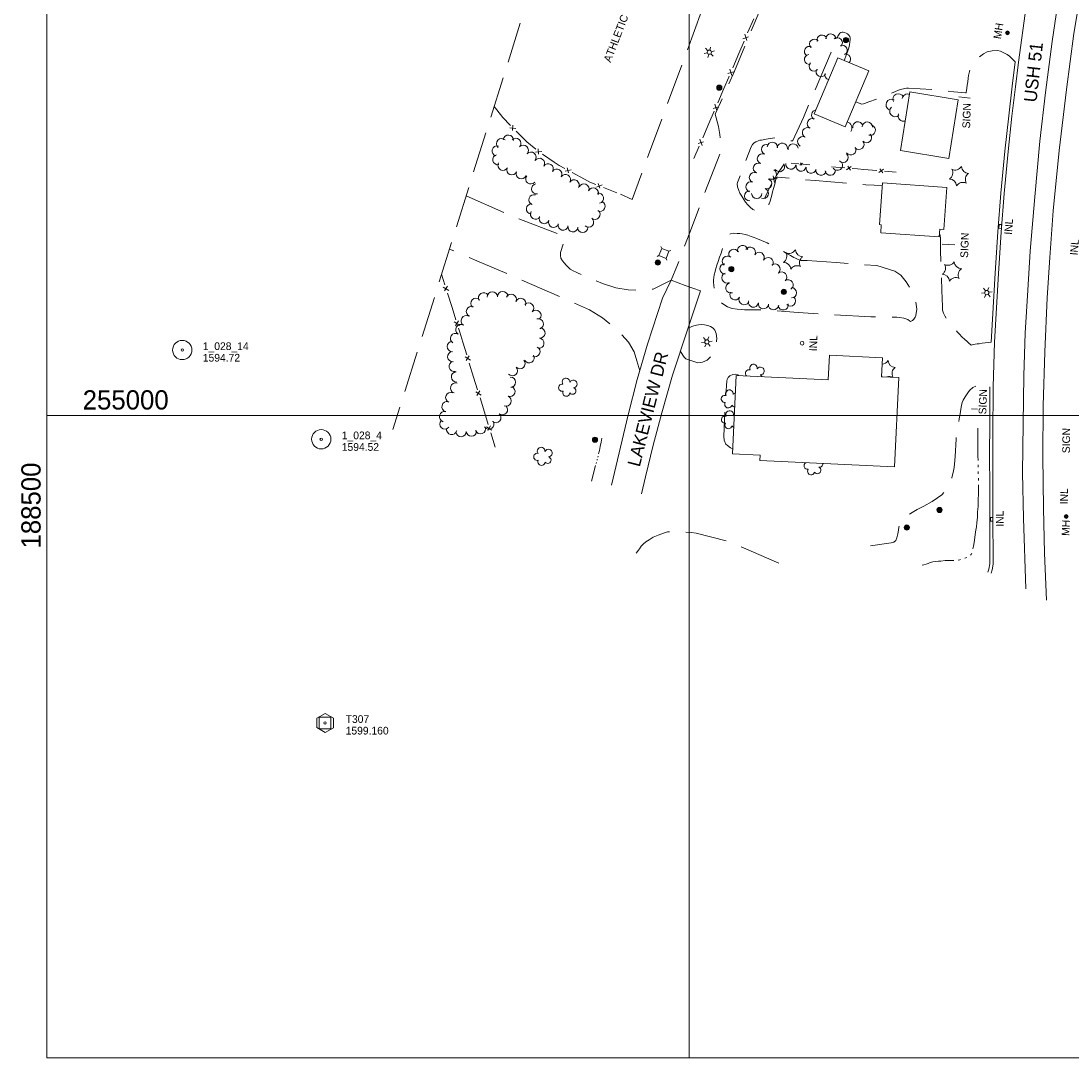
# Model space of a CAD drawing. Header units: feet. Extents: x 188480 to 190966, y 254463 to 256020.
# Tile 1 of 11: x 188480 to 189297, y 254500 to 255307. Entities that reach past the tile are written whole.
import ezdxf
from ezdxf.enums import TextEntityAlignment as Align

# ---------------------------------------------------------------- set-up
doc = ezdxf.new("R2010")
doc.units = ezdxf.units.FT
doc.header["$MEASUREMENT"] = 0
for name, pattern in [('DGN Style 3', [44.747311, 31.962365, -12.784946]), ('DGN Style 4', [51.171747, 25.569892, -12.784946, 0.031962, -12.784946]), ('DGN Style 6', [60.792419, 0.031962, -12.784946, 22.373656, -12.784946, 0.031962, -12.784946])]:
    doc.linetypes.add(name, pattern=pattern)
for name, color, linetype, lineweight in [('E_BMGRD', 73, 'Egr', 0), ('E_DRN_Grate', 151, 'Continuous', 0), ('E_DWY', 73, 'DGN Style 3', 0), ('E_LAND_Vegetation', 21, 'Continuous', 0), ('E_MAP_Control', 251, 'Continuous', 0), ('E_MAP_GridLines', 251, 'Continuous', 0), ('E_MAP_Limits', 21, 'DGN Style 3', 0), ('E_MAP_PassPoints', 40, 'Continuous', 0), ('E_MISCPROP', 40, 'Continuous', 0), ('E_MISCPROP_HvyLine', 54, 'Continuous', 13), ('E_MISCPROP_Railing', 40, 'Continuous', 0), ('E_RDWY', 40, 'Continuous', 13), ('E_RDWY_Name', 221, 'Continuous', 0), ('E_UTL_AboveGroundPipe', 40, 'DGN Style 4', 0), ('E_WTR', 251, 'DGN Style 6', 0)]:
    doc.layers.add(name, color=color, linetype=linetype, lineweight=lineweight)
doc.styles.add('Style-IGR_FONT_0', font='IGR_FONT_0.shx')
doc.styles.add('Style-IGR_FONT_1', font='IGR_FONT_1.shx')
doc.linetypes.add('Egr', pattern='A,0.1,[13,dgnlstyle-ewdotudls.shx,S=0.0004,R=0,X=0,Y=0],0.1', length=0.2)

# ---------------------------------------------------------------- blocks, each defined once
blk = doc.blocks.new('TP')
at = {"layer": 'E_MAP_Control', "color": 161, "linetype": 'Continuous', "lineweight": 0, "flags": 128}
for points in [[(-6.41, 3.76), (-6.41, -3.63), (0.05, -7.35), (6.44, -3.69), (6.44, 3.64), (-0.08, 7.36)], [(-4.5, -4.5), (-4.5, 4.5), (4.5, 4.5), (4.5, -4.5)]]:
    blk.add_lwpolyline(points, close=True, dxfattribs=at)
at = {"layer": 'E_MAP_Control', "color": 161, "linetype": 'Continuous', "lineweight": 0}
blk.add_circle((0, 0), 0.871, dxfattribs=at)
blk = doc.blocks.new('PP')
at = {"layer": 'E_MAP_PassPoints', "color": 40, "linetype": 'Continuous', "lineweight": 0}
for radius in [7.5, 0.96]:
    blk.add_circle((0, 0), radius, dxfattribs=at)
blk = doc.blocks.new('MHO')
at = {"layer": 'E_DRN_Grate', "color": 20, "linetype": 'Continuous', "lineweight": 0}
for centre, radius in [((0.06, 0.01), 1.5), ((0.07, 0.01), 1.22), ((0.06, 0), 0.968), ((0.03, -0.01), 0.605)]:
    blk.add_circle(centre, radius, dxfattribs=at)
blk = doc.blocks.new('POLE')
at = {"layer": 'E_MISCPROP', "color": 20, "linetype": 'Continuous', "lineweight": 0}
for centre, radius in [((-0.01, 0.02), 2.02), ((-0.01, 0.03), 1.52), ((0, -0.01), 1.01), ((0, 0), 0.502)]:
    blk.add_circle(centre, radius, dxfattribs=at)
blk = doc.blocks.new('LTP')
at = {"layer": 'E_MISCPROP', "color": 20, "linetype": 'Continuous', "lineweight": 0}
for p, q in [((-1.63, 0.07), (-4.24, 0.14)), ((-0.8, 1.43), (-2, 3.73)), ((0.9, 1.42), (2.27, 3.65)), ((-0.88, -1.42), (-2.24, -3.61)), ((0.76, -1.47), (2, -3.65)), ((1.64, -0.02), (4.16, -0.09))]:
    blk.add_line(p, q, dxfattribs=at)
blk.add_circle((0, 0), 1.64, dxfattribs=at)
blk = doc.blocks.new('TREE')
at = {"layer": 'E_LAND_Vegetation', "color": 93, "linetype": 'Continuous', "lineweight": 0}
for centre, radius, start, end in [((-4.47, 0.2), 2.78, 78.07151, 279.08255), ((-1.47, 4.28), 2.78, 1.39449, 209.16748), ((3.57, 2.42), 2.97, 278.4236, 139.65748), ((-2.01, -4.2), 2.61, 140.77965, 358.71226), ((3.46, -3.43), 2.97, 196.07442, 79.04769)]:
    blk.add_arc(centre, radius, start, end, dxfattribs=at)
blk = doc.blocks.new('PED')
at = {"layer": 'E_UTL_AboveGroundPipe', "color": 101, "linetype": 'Continuous', "lineweight": 13}
for p, q in [((-3.12, 2.9), (-4.18, 3.96)), ((2.88, 2.9), (3.94, 3.96)), ((-4.18, -4.16), (-3.12, -3.1)), ((3.95, -4.16), (2.89, -3.1))]:
    blk.add_line(p, q, dxfattribs=at)
at = {"layer": 'E_UTL_AboveGroundPipe', "color": 101, "linetype": 'Continuous', "lineweight": 13, "flags": 128}
blk.add_lwpolyline([(-3.12, -3.1), (2.89, -3.1), (2.88, 2.9), (-3.12, 2.9)], close=True, dxfattribs=at)
blk = doc.blocks.new('ATHFLD')
at = {"layer": 'E_BMGRD', "color": 51, "linetype": 'Continuous', "lineweight": 0, "style": 'Style-IGR_FONT_0'}
blk.add_text('ATHLETIC FIELD', height=6, rotation=359.99999, dxfattribs=at).set_placement((0.23, 3.28), align=Align.TOP_CENTER)
blk = doc.blocks.new('POLE_1')
at = {"layer": 'E_MISCPROP', "color": 20, "linetype": 'Continuous', "lineweight": 0}
for centre, radius in [((-0.01, 0.02), 2.02), ((-0.01, 0.03), 1.52), ((0, -0.01), 1.01), ((0, 0), 0.502)]:
    blk.add_circle(centre, radius, dxfattribs=at)
blk = doc.blocks.new('LTP_1')
at = {"layer": 'E_MISCPROP', "color": 20, "linetype": 'Continuous', "lineweight": 0}
for p, q in [((-1.64, 0.07), (-4.24, 0.14)), ((-0.8, 1.43), (-2, 3.73)), ((0.9, 1.42), (2.27, 3.65)), ((-0.88, -1.42), (-2.24, -3.61)), ((0.76, -1.47), (2, -3.65)), ((1.64, -0.02), (4.16, -0.09))]:
    blk.add_line(p, q, dxfattribs=at)
blk.add_circle((0, 0), 1.64, dxfattribs=at)
blk = doc.blocks.new('INL_1')
at = {"layer": 'E_MISCPROP_Railing', "color": 40, "linetype": 'Continuous', "lineweight": 0, "style": 'Style-IGR_FONT_0'}
blk.add_text('INL', height=6, rotation=0.00005, dxfattribs=at).set_placement((-5.74, -3.01))
blk = doc.blocks.new('SIGN_2')
at = {"layer": 'E_MISCPROP', "color": 20, "linetype": 'Continuous', "lineweight": 0, "style": 'Style-IGR_FONT_0'}
blk.add_text('SIGN', height=6, rotation=0.00005, dxfattribs=at).set_placement((-9.6, -0.01), align=Align.MIDDLE_LEFT)
blk = doc.blocks.new('PINEL_1')
at = {"layer": 'E_LAND_Vegetation', "color": 93, "linetype": 'Continuous', "lineweight": 0}
for centre, start, end in [((-8.14, 7.32), 275.21137, 0.97628), ((-10.4, -3.39), 335.21137, 60.97628), ((2.26, 10.71), 215.21137, 300.97628), ((10.41, 3.41), 155.21138, 240.97629), ((-2.25, -10.7), 35.21138, 120.97629), ((8.15, -7.3), 95.21138, 180.97629)]:
    blk.add_arc(centre, 5.72, start, end, dxfattribs=at)
blk = doc.blocks.new('POLE_2')
at = {"layer": 'E_MISCPROP', "color": 20, "linetype": 'Continuous', "lineweight": 0}
for centre, radius in [((-0.01, 0.02), 2.02), ((-0.01, 0.03), 1.52), ((0, -0.01), 1.01), ((0, 0), 0.502)]:
    blk.add_circle(centre, radius, dxfattribs=at)
blk = doc.blocks.new('MHO_2')
at = {"layer": 'E_DRN_Grate', "color": 20, "linetype": 'Continuous', "lineweight": 0}
for centre, radius in [((0.06, 0.01), 1.5), ((0.07, 0.01), 1.22), ((0.06, 0), 0.968), ((0.03, -0.01), 0.605)]:
    blk.add_circle(centre, radius, dxfattribs=at)
blk = doc.blocks.new('INLT')
at = {"layer": 'E_MISCPROP_Railing', "color": 40, "linetype": 'Continuous', "lineweight": 0, "flags": 128}
blk.add_lwpolyline([(3, -2), (3, 0), (0, 0), (0, -2), (3, -2)], dxfattribs=at)
blk = doc.blocks.new('INL_4')
at = {"layer": 'E_MISCPROP_Railing', "color": 40, "linetype": 'Continuous', "lineweight": 0, "style": 'Style-IGR_FONT_0'}
blk.add_text('INL', height=6, rotation=0.00005, dxfattribs=at).set_placement((-5.74, -3.01))
blk = doc.blocks.new('INL_5')
at = {"layer": 'E_MISCPROP_Railing', "color": 40, "linetype": 'Continuous', "lineweight": 0, "style": 'Style-IGR_FONT_0'}
blk.add_text('INL', height=6, rotation=359.99992, dxfattribs=at).set_placement((-5.74, -3.01))
blk = doc.blocks.new('INL_6')
at = {"layer": 'E_MISCPROP_Railing', "color": 40, "linetype": 'Continuous', "lineweight": 0, "style": 'Style-IGR_FONT_0'}
blk.add_text('INL', height=6, rotation=0.00002, dxfattribs=at).set_placement((-5.74, -3.01))
blk = doc.blocks.new('INL_7')
at = {"layer": 'E_MISCPROP_Railing', "color": 40, "linetype": 'Continuous', "lineweight": 0, "style": 'Style-IGR_FONT_0'}
blk.add_text('INL', height=6, rotation=0.00011, dxfattribs=at).set_placement((-5.74, -3.01))
blk = doc.blocks.new('SIGN_6')
at = {"layer": 'E_MISCPROP', "color": 20, "linetype": 'Continuous', "lineweight": 0, "style": 'Style-IGR_FONT_0'}
blk.add_text('SIGN', height=6, rotation=0.00002, dxfattribs=at).set_placement((-9.6, -0.01), align=Align.MIDDLE_LEFT)

msp = doc.modelspace()

# ---------------------------------------------------------------- linework, layer by layer
at = {"layer": 'E_DWY', "color": 51, "linetype": 'DGN Style 3', "lineweight": 0, "flags": 128}
for points in [[(188826.51, 255171.06), (188859.9, 255156.3), (188903.67, 255139.16), (188899.9, 255126.88), (188899.89, 255124.73), (188900.27, 255122.65), (188901.4, 255120.58), (188902.71, 255118.91), (188904.26, 255117.14), (188905.87, 255115.43), (188907.49, 255113.94), (188909.7, 255112.78), (188912.21, 255111.56), (188913.18, 255111.19), (188932.53, 255102.78), (188943.06, 255099.55), (188952.71, 255098.03), (188960.4, 255097.55), (188967.38, 255097.76), (188971.99, 255098.49), (188986.17, 255105.47), (188990.96, 255117.27), (189000.49, 255142.49), (189011.04, 255170.26), (189024.39, 255204.79), (189024.85, 255209.69), (189024.34, 255215.76), (189023.9, 255218.74), (189022.8, 255224.95), (189020.44, 255234.69), (189035.34, 255268.08), (189055.01, 255315.37), (189071.27, 255355.29), (189074.65, 255363.26), (189076.7, 255369.61), (189079.39, 255377.2)], [(189009.73, 255314.81), (188955.74, 255168.27), (188943.69, 255173.5)], [(189120.76, 255276.51), (189122.67, 255281.08), (189123.44, 255283.27), (189124.13, 255285.56), (189124.8, 255288.46), (189125.22, 255290.82), (189125.43, 255292.68), (189125.33, 255294.08), (189125.06, 255295.15), (189124.39, 255296.24), (189123.41, 255297.18), (189122.28, 255297.79), (189121.08, 255298.13), (189120.03, 255298.37), (189119.11, 255298.43), (189118.25, 255298.12), (189117.46, 255297.65), (189116.92, 255297.04), (189115.93, 255295.44), (189115.27, 255294.08), (189088.98, 255232.13), (189080.91, 255214.19), (189080.47, 255213.89), (189078.83, 255213.97), (189076.06, 255214.73), (189074.51, 255215.3), (189073.11, 255215.69), (189071.25, 255216.11), (189069.77, 255216.27), (189068.55, 255216.34), (189067.15, 255216.29), (189065.05, 255216.05), (189063.35, 255215.81), (189061.56, 255215.45), (189060.15, 255215.23), (189058.92, 255214.99), (189057.67, 255214.77), (189056.38, 255214.52), (189055.2, 255214.43), (189053.71, 255213.91), (189052.09, 255213.21), (189050.59, 255212.38), (189049.36, 255211.1), (189048.36, 255209.33), (189037.71, 255181.56), (189037.51, 255180.49), (189037.69, 255177.97), (189038.65, 255175.24), (189039.64, 255173.19), (189041.05, 255170.92), (189042.56, 255168.25), (189044.06, 255166.07), (189045.78, 255164.06), (189047.51, 255162.14), (189049.73, 255160.43), (189051.61, 255159.43), (189053.24, 255159.18), (189054.89, 255159.68), (189057.04, 255160.44), (189059.06, 255161.56), (189060.26, 255162.49), (189061.53, 255163.75), (189062.25, 255164.89), (189063.13, 255167.02), (189063.98, 255169.75), (189064.41, 255171.63), (189065.09, 255174.32), (189065.87, 255176.87), (189066.66, 255180.19), (189067.39, 255183.13), (189067.84, 255184.81), (189068.19, 255185.41), (189068.61, 255185.61), (189069.07, 255185.64), (189098.09, 255182.91), (189125.85, 255180.73), (189137.54, 255179.68), (189150.47, 255179.11)], [(189253.92, 255275.39), (189249.54, 255279.87), (189247.73, 255281.01), (189245.6, 255282.17), (189244.03, 255282.97), (189242.47, 255283.75), (189240.08, 255284.14), (189235.98, 255284.02), (189232.15, 255283.05), (189229.18, 255281.54), (189227.21, 255280.1), (189224.88, 255277.87), (189222.57, 255275.22), (189220.46, 255272.59), (189219.02, 255270.12), (189218.26, 255267.86), (189217.65, 255264.8), (189217.29, 255262.65), (189216.91, 255259.92), (189216.58, 255257.13), (189216.25, 255254.76), (189215.98, 255252.96), (189215.75, 255251.56), (189215.54, 255251.28), (189215.14, 255251.15), (189206.05, 255252.09), (189191.25, 255253.59), (189170.82, 255255.01), (189169.19, 255254.82), (189165.69, 255254.1), (189163.1, 255253.23), (189160.69, 255252.23), (189157.45, 255250.92), (189154.35, 255249.73), (189151.06, 255248.4), (189148.12, 255247.38), (189144.49, 255245.85), (189141.55, 255244.68), (189139.27, 255243.91), (189137.23, 255243.14), (189135.74, 255242.66), (189134.62, 255242.37), (189134.49, 255242.33), (189129.67, 255244.29)], [(189146.14, 255116.73), (189160.1, 255112.52), (189164.75, 255109.45), (189169.03, 255104.21), (189173.93, 255096.44), (189176.41, 255089.36), (189177.4, 255082.81), (189176.62, 255077.84), (189176.01, 255076.61), (189174.99, 255075.18), (189173.95, 255074.08), (189172.51, 255073.34), (189171.73, 255073.77), (189170.42, 255074.8), (189167.14, 255075.8), (189163.94, 255076.35), (189161.83, 255076.6), (189141.61, 255076.89), (189108.73, 255078.85), (189084.88, 255080.25), (189061.04, 255082.17), (189048.08, 255082.45), (189043.12, 255082.47), (189040.74, 255082.61), (189037.55, 255082.81), (189033.67, 255083.5), (189029.96, 255084.7), (189027.08, 255086.42), (189025.22, 255087.8), (189023.7, 255089.54), (189022.24, 255091.97), (189020.93, 255094.63), (189019.76, 255098.26), (189019.26, 255101.37), (189019.05, 255103.81), (189019.07, 255105.41), (189019.25, 255107.46), (189019.68, 255109.49), (189020.35, 255112.11), (189020.98, 255114.4), (189021.75, 255117.11), (189022.65, 255119.88), (189023.82, 255123.29), (189024.97, 255126.58), (189026.46, 255131.11), (189027.53, 255134.17), (189028.64, 255137.16), (189029.43, 255139.05), (189030.39, 255140.41), (189032.26, 255141.5), (189034.68, 255141.95), (189037.42, 255141.87), (189039.63, 255141.67), (189041.31, 255141.44), (189043.75, 255140.95), (189045.89, 255140.34), (189048.28, 255139.54), (189050.72, 255138.61), (189051.98, 255138.07), (189060.89, 255134.39), (189069.05, 255130.33), (189076.5, 255126.04), (189078.98, 255124.52), (189080.33, 255123.74), (189081.55, 255123.11), (189082.99, 255122.5), (189083.87, 255122.14), (189084.49, 255121.89), (189086.66, 255120.82), (189091.97, 255120.69)], [(189235.28, 255057.3), (189228.28, 255056.3), (189225.88, 255055.97), (189224.17, 255055.79), (189222.77, 255055.58), (189221.64, 255055.35), (189220.35, 255055.03), (189219.59, 255054.84), (189219.36, 255055.02), (189217.83, 255056.5), (189216.2, 255057.85), (189214.56, 255059.3), (189212.32, 255061.43), (189210.46, 255063.42), (189208.79, 255065.24), (189206.96, 255067.17), (189205.27, 255069.06), (189203.84, 255070.72), (189202.55, 255072.34), (189201.16, 255074.16), (189200.35, 255075.46), (189199.22, 255077.61), (189198.07, 255079.83), (189197.41, 255082.02), (189197.36, 255083.41), (189197.26, 255084.98), (189196.81, 255097.47), (189196.2, 255115.56), (189195.81, 255128.64), (189195.71, 255137.62), (189195.58, 255140.76), (189194.83, 255140.82)], [(188961.64, 255034.75), (188959.25, 255042.59), (188957.22, 255049.76), (188952.92, 255057.22), (188946.85, 255063.99), (188939.16, 255070.88), (188932.65, 255076.2), (188922.64, 255082.33), (188902.53, 255091.17), (188885.29, 255098.76), (188834.88, 255120.59), (188813.53, 255129.65)], [(189091.97, 255120.69), (189114.4, 255119.07), (189146.16, 255116.73)], [(188999.26, 255068.02), (189002.09, 255069.46), (189003.79, 255069.99), (189005.69, 255070.43), (189007.48, 255070.75), (189009.61, 255070.87), (189012.12, 255070.65), (189014.6, 255070.18), (189016.58, 255069.5), (189018.7, 255068.08), (189020.02, 255066.54), (189021.12, 255063.8), (189021.52, 255060.1), (189021.43, 255058.26), (189021.05, 255055.34), (189020.27, 255052.3), (189019.17, 255049.61), (189017.75, 255047.11), (189016.55, 255045.47), (189014.09, 255043.27), (189010.46, 255041.66), (189006.88, 255041.08), (188997.62, 255044.17), (188996.59, 255045.24), (188996.33, 255045.62), (188993.26, 255049.84)], [(189034.05, 254973.99), (189032.25, 254974.94), (189029.82, 254976.62), (189028.75, 254977.81), (189027.27, 254980.87), (189026.99, 254983.69), (189028.15, 255009.08), (189029.39, 255027.04), (189029.76, 255028.21), (189030.55, 255029.74), (189031.75, 255031.05), (189034.14, 255031.96), (189036.1, 255032.2), (189037.92, 255031.64), (189038.53, 255031.16)], [(189141.14, 254898.53), (189157.38, 254901.02), (189159.4, 254901.52), (189160.94, 254902.81), (189161.8, 254904.87), (189162.55, 254907.97), (189162.98, 254910.79), (189163.33, 254913.24), (189164.43, 254917.31), (189166.17, 254919.46), (189168.54, 254921.24), (189170.93, 254922.85), (189173.67, 254924.54), (189177.68, 254926.88), (189182.68, 254929.64), (189189.17, 254933.26), (189193.45, 254936), (189196.72, 254938.47), (189199.14, 254940.86), (189201.57, 254943.78), (189203.51, 254947.92), (189204.68, 254951.75), (189205.6, 254955.68), (189206.27, 254959.73), (189206.91, 254965.19), (189207.44, 254972.11), (189207.67, 254977.89), (189207.87, 254981.03), (189208.14, 254984.48), (189208.28, 254986.35), (189208.51, 254987.52), (189209.17, 254991), (189209.67, 254994.04), (189210.23, 254997.53), (189210.96, 255001.3), (189211.53, 255005.06), (189212.03, 255007.84), (189212.56, 255010.13), (189213.35, 255012.1), (189214.93, 255014.7), (189216.44, 255016.97), (189217.52, 255018.52), (189218.59, 255019.71), (189221, 255021.78), (189223.21, 255022.98), (189224.96, 255023.5), (189225.84, 255023.68), (189227.49, 255023.85), (189228.67, 255023.91), (189234.13, 255022.45)], [(188958.77, 254893), (188960.65, 254895.21), (188961.37, 254896.44), (188962.76, 254898.36), (188964.23, 254900.04), (188966.33, 254901.83), (188968.91, 254903.42), (188972.1, 254905.33), (188975.84, 254906.99), (188980.14, 254908.59), (188983.26, 254909.46), (188985.99, 254909.81), (188989.26, 254910.05), (188993.44, 254909.8), (188997.51, 254909.4), (189001.59, 254908.91), (189005.62, 254908.41), (189029.52, 254902.47), (189081.64, 254880.22)]]:
    msp.add_lwpolyline(points, dxfattribs=at)
at = {"layer": 'E_LAND_Vegetation', "color": 93, "linetype": 'Continuous', "lineweight": 0}
for centre, radius, start, end in [((189103.45, 255292.43), 3.84, 16.87214, 196.85682), ((189110.35, 255293.27), 3.84, 358.84478, 178.82946), ((189093.63, 255283.56), 3.84, 61.12686, 241.11153), ((189097.6, 255289.26), 3.84, 42.83822, 222.8229), ((189115.49, 255290.33), 3.84, 311.77654, 131.76122), ((189119.35, 255284.4), 3.84, 296.444, 116.42868), ((189093.7, 255277.2), 3.84, 97.70722, 277.6919), ((189121.88, 255277.66), 3.84, 314.32786, 104.35443), ((189097.24, 255272.01), 3.84, 136.50654, 316.49122), ((189102.73, 255267.56), 3.84, 152.04642, 332.0311), ((189109.55, 255265.32), 3.84, 164.03981, 255.65221), ((189157.65, 255241.91), 4.31, 63.74377, 243.72845), ((189162.99, 255246.24), 4.31, 25.28289, 205.26756), ((189170.09, 255246.05), 4.31, 68.80965, 169.05872), ((189099.39, 255234.07), 3.97, 100.26232, 235.55113), ((189160.5, 255236.9), 4.31, 131.90796, 311.89264), ((189096.02, 255227.31), 3.97, 65.6248, 245.60948), ((189167.02, 255233.43), 4.31, 161.66376, 286.64344), ((189092.17, 255220.19), 3.97, 61.12889, 241.11357), ((189121.58, 255223.85), 5.09, 327.34532, 72.32887), ((189131.35, 255224.82), 3.97, 13.23829, 193.22297), ((189138.73, 255224.59), 3.97, 358.06368, 178.04836), ((189141.08, 255222.16), 3.97, 253.88889, 73.87357), ((188854.07, 255211.71), 3.97, 47.35856, 227.34324), ((188859.3, 255214.42), 3.97, 354.98876, 174.97344), ((188865.18, 255211.9), 3.97, 318.19313, 138.17781), ((189088.43, 255213.23), 3.97, 61.87173, 241.8564), ((189132.25, 255211.05), 3.97, 221.87578, 41.86045), ((189138.16, 255216.35), 3.97, 221.87578, 41.86045), ((188850.61, 255205.99), 3.97, 75.74438, 255.72906), ((188871, 255206.57), 3.97, 316.90485, 136.88953), ((188876.97, 255201.17), 3.97, 320.2631, 140.24777), ((189060.27, 255207.19), 3.97, 66.32176, 246.30644), ((189064.82, 255208.93), 3.97, 354.75891, 174.74359), ((189072.61, 255208.14), 3.97, 352.02561, 172.01029), ((189081.07, 255207.56), 3.97, 8.33078, 188.31546), ((189125.92, 255206.78), 3.97, 213.75365, 33.73833), ((188851.09, 255199.25), 3.97, 102.94668, 282.93136), ((188883.62, 255196.36), 3.97, 328.03311, 148.01779), ((189057.09, 255199.93), 3.97, 66.32176, 246.30644), ((189115.48, 255194.86), 3.97, 216.43466, 36.41934), ((189119.9, 255201.02), 3.97, 225.35574, 45.34041), ((188855.17, 255194.81), 3.97, 151.84103, 331.8257), ((188862.02, 255191.28), 3.97, 157.95678, 337.94146), ((188869.38, 255188.28), 3.97, 157.47872, 337.46339), ((188890.35, 255192.16), 3.97, 328.03311, 148.01779), ((188897.08, 255187.96), 3.97, 328.03311, 148.01779), ((189050.89, 255185.35), 3.97, 67.09778, 247.08246), ((189053.98, 255192.66), 3.97, 67.09778, 247.08246), ((189064.06, 255187.92), 3.97, 238.68265, 58.66733), ((189070.48, 255193.77), 3.97, 212.22413, 32.20881), ((189079.27, 255195.72), 3.97, 171.43828, 351.42295), ((189087.18, 255194.23), 3.97, 168.21165, 348.19633), ((189094.97, 255192.54), 3.97, 167.21339, 347.19807), ((189102.62, 255190.97), 3.97, 170.65468, 350.63936), ((189109.93, 255191.02), 3.97, 185.92643, 5.91111), ((188876.81, 255184.24), 3.97, 141.15551, 321.14019), ((188881.38, 255176.59), 3.97, 98.24206, 278.22674), ((188903.82, 255183.76), 3.97, 328.03311, 148.01779), ((188910.55, 255179.55), 3.97, 328.03311, 148.01779), ((189048.23, 255178.11), 3.97, 72.71199, 252.69666), ((189060.48, 255180.41), 3.97, 250.39998, 70.38465), ((188918.19, 255176.48), 3.97, 336.57818, 156.56286), ((188925.5, 255173.35), 3.97, 337.04617, 157.03085), ((188929.47, 255169.21), 3.97, 283.12903, 103.11371), ((189047.15, 255171.07), 3.97, 92.14912, 272.1338), ((189052.67, 255172.93), 3.97, 181.26888, 1.25355), ((189057.81, 255172.96), 3.97, 250.15485, 70.13953), ((188877.32, 255160.91), 3.97, 85.35293, 265.33761), ((188879.23, 255168.01), 3.97, 70.09255, 250.07723), ((188930.71, 255162.97), 3.97, 243.40659, 63.39126), ((188880.53, 255156.75), 3.97, 148.08391, 328.06858), ((188926.8, 255156.64), 3.97, 231.05152, 51.0362), ((188887.32, 255153.36), 3.97, 157.28213, 337.26681), ((188894.62, 255150.48), 3.97, 159.72359, 339.70826), ((188902.01, 255148.22), 3.97, 165.18511, 345.16979), ((188921.77, 255150.6), 3.97, 228.96565, 48.95032), ((188909.65, 255146.98), 3.97, 170.50608, 350.49076), ((188917.24, 255146.47), 3.97, 179.21341, 359.19809), ((189041.75, 255128.38), 4.03, 12.80701, 192.79169), ((189029.93, 255120.22), 4.03, 49.15584, 229.14052), ((189034.94, 255125.47), 4.03, 28.75417, 208.73884), ((189047.62, 255127.23), 4.03, 329.35271, 149.33739), ((189054.56, 255123.12), 4.03, 329.35271, 149.33739), ((189028.05, 255114.24), 4.03, 91.86377, 271.84844), ((189061.49, 255119.01), 4.03, 329.35271, 149.33739), ((189066.92, 255114.08), 4.03, 309.95267, 129.93735), ((189029.57, 255107.22), 4.03, 113.04232, 293.027), ((189072.14, 255107.85), 4.03, 311.77765, 131.76233), ((189032.61, 255099.49), 4.03, 106.03268, 286.01736), ((189077.04, 255101.79), 4.03, 304.80866, 124.79334), ((189079.63, 255095.64), 4.03, 270.09747, 90.08214), ((188834.11, 255087.41), 4.02, 48.01356, 227.99824), ((188840.08, 255091.7), 4.02, 31.18948, 211.17416), ((188846.95, 255092.34), 4.02, 2.63145, 182.61613), ((188854.97, 255092.71), 4.02, 2.63145, 182.61613), ((188861.58, 255090.51), 4.02, 336.83143, 156.8161), ((188868.97, 255087.34), 4.02, 336.83143, 156.8161), ((189035.8, 255094.09), 4.03, 151.63359, 331.61827), ((189042.89, 255090.26), 4.03, 151.63359, 331.61827), ((189078.95, 255089.27), 4.03, 225.84495, 45.82963), ((188830.64, 255081.07), 4.02, 67.28224, 247.26691), ((188875.11, 255083.75), 4.02, 315.00406, 134.98874), ((189050.11, 255088.45), 4.03, 167.69645, 347.68113), ((189057.93, 255087.17), 4.03, 171.46546, 351.45013), ((189065.8, 255086.37), 4.03, 175.52992, 355.5146), ((189073.3, 255086.26), 4.03, 190.60701, 10.59169), ((188826.48, 255073.86), 4.02, 59.15189, 239.13657), ((188880.79, 255078.07), 4.02, 315.00406, 134.98874), ((188882.71, 255071.36), 4.02, 286.43091, 106.41559), ((188822.35, 255066.96), 4.02, 59.15189, 239.13657), ((188883.9, 255064.37), 4.02, 263.99732, 83.982), ((188818.23, 255060.06), 4.02, 59.15189, 239.13657), ((188883.06, 255056.38), 4.02, 263.99732, 83.982), ((188815.76, 255053.75), 4.02, 90.31857, 270.30325), ((188816.05, 255045.93), 4.02, 95.95483, 275.93951), ((188880.01, 255049.75), 4.02, 244.57024, 64.55492), ((188817.23, 255038.29), 4.02, 103.63365, 283.61833), ((188868.37, 255040.53), 4.02, 222.72668, 42.71136), ((188875.49, 255045.07), 4.02, 211.39413, 31.37881), ((189150.02, 255045.78), 5.72, 273.1763, 329.0827), ((189160.64, 255043.17), 5.72, 183.31779, 269.08271), ((188819.02, 255030.12), 4.02, 94.38226, 274.36694), ((188862.47, 255035.08), 4.02, 222.72668, 42.71136), ((189046.63, 255032.98), 2.78, 70.25238, 229.53476), ((189050.18, 255037.01), 2.97, 347.28149, 208.51537), ((189055.6, 255034.8), 2.97, 264.93231, 147.90557), ((189163.7, 255032.66), 5.72, 123.31779, 209.0827), ((188818.29, 255021.46), 4.02, 72.85091, 252.83558), ((188861.02, 255025.87), 4.02, 272.12671, 92.11139), ((189054.34, 255029.42), 2.61, 20.07705, 67.57015), ((189145.5, 255027.37), 5.72, 30.15708, 39.41839), ((189156.12, 255024.76), 5.72, 63.31778, 111.62964), ((188814.56, 255014.11), 4.02, 66.93334, 246.91802), ((188860.56, 255018.84), 4.02, 248.50548, 68.49016), ((189031.4, 255017.05), 2.97, 347.28149, 208.51537), ((189036.82, 255014.83), 2.97, 104.88714, 147.90557), ((188811.65, 255006.97), 4.02, 75.72004, 255.70472), ((188857.61, 255011.36), 4.02, 248.50548, 68.49016), ((189027.85, 255013.01), 2.78, 70.25238, 278.02537), ((189030.57, 255008.74), 2.78, 146.92939, 347.94044), ((188809.66, 254999.19), 4.02, 75.72004, 255.70472), ((188849.62, 254998.41), 4.02, 230.53737, 50.52205), ((188854.73, 255004.61), 4.02, 230.53737, 50.52205), ((189031.53, 255000.91), 2.97, 347.28149, 208.51537), ((189035.56, 255009.45), 2.61, 209.63754, 269.91357), ((189036.95, 254998.69), 2.97, 123.65399, 147.90557), ((188809.98, 254993.6), 4.02, 138.12349, 318.10817), ((188844.2, 254993.45), 4.02, 213.93765, 33.92233), ((189027.98, 254996.87), 2.78, 70.25238, 278.02537), ((189030.7, 254992.61), 2.78, 146.92939, 347.94044), ((188815.24, 254989.19), 4.02, 168.04626, 348.03094), ((188822.6, 254987.63), 4.02, 181.95321, 1.93789), ((188830.63, 254987.91), 4.02, 181.95321, 1.93789), ((188837.65, 254989.81), 4.02, 200.42349, 20.40817), ((189035.69, 254993.32), 2.61, 209.63754, 250.69759), ((189092.29, 254960.97), 2.78, 121.35619, 278.02537), ((189100, 254957.41), 2.61, 209.63754, 67.57015), ((189101.26, 254962.78), 2.97, 264.93231, 358.80887), ((189095.01, 254956.7), 2.78, 146.92939, 347.94044)]:
    msp.add_arc(centre, radius, start, end, dxfattribs=at)
at = {"layer": 'E_MAP_GridLines', "color": 161, "linetype": 'Continuous', "lineweight": 0}
for p, q in [((188500, 254500), (188500, 256000)), ((189000, 254500), (189000, 256000)), ((188500, 255000), (190500, 255000)), ((188500, 254500), (190500, 254500))]:
    msp.add_line(p, q, dxfattribs=at)
at = {"layer": 'E_MAP_Limits', "color": 73, "linetype": 'DGN Style 3', "lineweight": 0, "flags": 128}
msp.add_lwpolyline([(189069.36, 255946.05), (188769.52, 254989.2)], dxfattribs=at)
at = {"layer": 'E_MISCPROP', "color": 20, "linetype": 'Continuous', "lineweight": 0}
for p, q in [((189218.86, 255247.17), (189209.97, 255248.07)), ((189206.8, 255132.98), (189197.12, 255133.54)), ((189224.41, 255004.99), (189219.96, 255005.26))]:
    msp.add_line(p, q, dxfattribs=at)
at = {"layer": 'E_MISCPROP_HvyLine', "color": 241, "linetype": 'Continuous', "lineweight": 13, "flags": 128}
for points in [[(189139.83, 255268.5), (189121.49, 255224.8), (189097.4, 255234.91), (189115.74, 255278.61)], [(189171.96, 255251.96), (189164.5, 255206.37), (189202.12, 255200.22), (189209.58, 255245.81)], [(189150.61, 255181.1), (189200.56, 255177.53), (189198.23, 255144.87), (189195.13, 255145.1), (189194.7, 255139.05), (189149.19, 255142.31), (189149.64, 255148.56), (189148.29, 255148.65)], [(189036.68, 255031.24), (189033.88, 254970.33), (189055.28, 254969.34), (189055.08, 254964.98), (189160.03, 254960.16), (189163.22, 255029.66), (189149.89, 255030.27), (189150.56, 255045.08), (189109.28, 255046.97), (189108.4, 255027.95)]]:
    msp.add_lwpolyline(points, close=True, dxfattribs=at)
at = {"layer": 'E_MISCPROP_Railing', "color": 40, "linetype": 'Continuous', "lineweight": 0}
for p, q in [((189045.05, 255291.88), (189043.45, 255296.86)), ((189041.96, 255293.4), (189046.23, 255294.8)), ((189030.3, 255266.2), (189034.57, 255267.6)), ((189033.39, 255264.67), (189031.79, 255269.66)), ((189018.66, 255238.98), (189022.93, 255240.39)), ((189021.76, 255237.46), (189020.14, 255242.45)), ((188860.49, 255223.94), (188865.28, 255223.51)), ((188862.89, 255226.01), (188862.54, 255221.9)), ((189007.03, 255211.76), (189011.29, 255213.17)), ((189010.12, 255210.25), (189008.51, 255215.23)), ((188880.55, 255205.11), (188885.32, 255205.66)), ((188882.66, 255207.66), (188882.79, 255203.53)), ((188903.46, 255190.21), (188908.15, 255191.28)), ((188905.1, 255192.92), (188906.04, 255188.9)), ((189088.35, 255196.58), (189086.25, 255195.05)), ((189088.11, 255194.89), (189086.79, 255196.68)), ((189126.17, 255193.99), (189122.59, 255191.31)), ((189125.8, 255191.08), (189123.48, 255194.12)), ((189151.32, 255191.93), (189147.72, 255189.28)), ((189150.92, 255189.02), (189148.64, 255192.09)), ((188929.2, 255180.8), (188930.6, 255176.92)), ((189068.51, 255184.63), (189064.06, 255183.73)), ((189065.59, 255186.52), (189066.61, 255181.33)), ((188927.88, 255177.93), (188932.42, 255179.53)), ((188808.67, 255100.03), (188812.96, 255097.4)), ((188811.87, 255100.86), (188809.64, 255097.16)), ((188817.22, 255072.89), (188821.52, 255070.27)), ((188820.43, 255073.72), (188818.2, 255070.02)), ((188825.63, 255045.72), (188829.9, 255043.06)), ((188828.84, 255046.52), (188826.58, 255042.85)), ((188833.97, 255018.52), (188838.25, 255015.86)), ((188837.19, 255019.32), (188834.93, 255015.64)), ((188842.32, 254991.31), (188846.6, 254988.65)), ((188845.53, 254992.11), (188843.27, 254988.44))]:
    msp.add_line(p, q, dxfattribs=at)
at = {"layer": 'E_MISCPROP_Railing', "color": 40, "linetype": 'Continuous', "lineweight": 0, "flags": 128}
for points in [[(189045.62, 255297.9), (189050.36, 255308.96)], [(189038.7, 255281.75), (189042.87, 255291.48)], [(189033.97, 255270.7), (189038.7, 255281.75)], [(189027.05, 255254.54), (189030.86, 255263.44), (189031.21, 255264.27)], [(189022.32, 255243.48), (189027.05, 255254.54)], [(188848.31, 255240.61), (188854.28, 255233)], [(188854.28, 255233), (188854.82, 255232.32), (188860.94, 255225.93)], [(189015.42, 255227.33), (189019.57, 255237.05)], [(189010.69, 255216.27), (189015.42, 255227.33)], [(188865.38, 255221.3), (188873.29, 255213.59)], [(188873.29, 255213.59), (188873.76, 255213.13), (188880.73, 255207.36)], [(189003.78, 255200.11), (189007.94, 255209.84)], [(188885.87, 255203.52), (188894.97, 255197.27)], [(188894.97, 255197.27), (188898.82, 255194.63), (188903.27, 255192.24)], [(188908.92, 255189.21), (188918.65, 255183.98)], [(189073.85, 255195.48), (189068.31, 255187.5), (189067.83, 255186.67)], [(189085.43, 255195.91), (189079.49, 255196.42)], [(189094.1, 255195.17), (189088.88, 255195.62)], [(189121.15, 255192.78), (189110.93, 255193.53)], [(189136.08, 255191.63), (189131.12, 255192.04), (189127.1, 255192.34)], [(189146.3, 255190.77), (189136.08, 255191.63)], [(189161.22, 255189.51), (189152.24, 255190.27)], [(188918.65, 255183.98), (188922.76, 255181.78), (188927.45, 255179.92)], [(189064.3, 255180.55), (189063.32, 255178.85), (189059.12, 255169.59)], [(188933.42, 255177.56), (188943.69, 255173.5)], [(188807.38, 255110.01), (188810, 255101.69)], [(188812.02, 255095.28), (188815.5, 255084.26)], [(188815.5, 255084.26), (188818.56, 255074.55)], [(188820.58, 255068.14), (188821.56, 255065.05), (188824, 255057.1)], [(188824, 255057.1), (188826.98, 255047.37)], [(188828.95, 255040.95), (188832.34, 255029.89)], [(188832.34, 255029.89), (188835.33, 255020.17)], [(188837.3, 255013.74), (188840.69, 255002.69)], [(188840.69, 255002.69), (188843.67, 254992.97)], [(188845.64, 254986.54), (188849.03, 254975.48)]]:
    msp.add_lwpolyline(points, dxfattribs=at)
at = {"layer": 'E_MISCPROP_Railing', "color": 40, "linetype": 'Continuous', "lineweight": 0}
msp.add_circle((189087.99, 255056.34), 1.44, dxfattribs=at)
at = {"layer": 'E_RDWY', "color": 21, "linetype": 'Continuous', "lineweight": 13, "flags": 128}
for points in [[(189262.08, 254865.22), (189260.22, 254920.09), (189259.66, 254955.45), (189260.04, 254993.62), (189260.72, 255031.18), (189261.74, 255064.27), (189263.69, 255097.55), (189265.61, 255128.01), (189269.29, 255170.32), (189273.15, 255213.51), (189277.35, 255251.57), (189282.54, 255291.25), (189288.59, 255331.61), (189296.04, 255375.62), (189303.72, 255414.65), (189312.51, 255454.21), (189323.53, 255504.47), (189333.25, 255544.34), (189342.55, 255579.66), (189351.97, 255615.09), (189362.17, 255649.44), (189367.07, 255664.8)], [(189374.68, 255663.83), (189373.06, 255647.04), (189369.99, 255619.04), (189368.36, 255612.23), (189358.54, 255576.3), (189348.85, 255540.33), (189342.29, 255515.04), (189335.88, 255488.52), (189328.12, 255454.34), (189321.73, 255424.83), (189313.48, 255381.37), (189306.93, 255342.58), (189299.62, 255297.54), (189293.79, 255253.88), (189288.11, 255206.26), (189283.52, 255159.39), (189280.74, 255123.03), (189278.78, 255091.58), (189276.84, 255049.78), (189275.58, 255007.69), (189275.37, 254968.24), (189275.9, 254928.05), (189276.67, 254893.03), (189278.19, 254856.49)], [(189262.43, 255318.79), (189256.4, 255275.09), (189254.08, 255256.03), (189251.37, 255233.06), (189248.28, 255205.66), (189245.22, 255172.88), (189242.89, 255142.83), (189240.86, 255110.7), (189237.78, 255057.16)], [(189253.92, 255275.39), (189251.6, 255256.33), (189248.89, 255233.35), (189245.79, 255205.91), (189242.73, 255173.1), (189240.39, 255143.01), (189238.37, 255110.85), (189235.28, 255057.3)], [(188939.76, 254945.89), (188952.66, 255000.5), (188959.7, 255028.05), (188967.71, 255055.65), (188979.35, 255091.53), (188986.17, 255105.47)], [(188986.17, 255105.47), (188997.03, 255101.36), (189008.85, 255097.06)], [(189008.83, 255097.07), (188999.08, 255067.47), (188987.18, 255031.38), (188978.75, 255002.1), (188972.18, 254977.06), (188965.98, 254952.48), (188963.07, 254939.21)], [(189237.78, 255057.16), (189236.63, 255022.47), (189236.68, 255013.47), (189236.55, 254992.89), (189236.48, 254970.85), (189236.6, 254942.69), (189236.57, 254923.94), (189236.75, 254884.31), (189235.89, 254879.96), (189235.06, 254877.43)], [(189234.13, 255022.45), (189234.18, 255013.47), (189234.05, 254992.9), (189233.98, 254970.85), (189234.1, 254942.68), (189234.07, 254923.93), (189234.24, 254884.54), (189233.47, 254880.59), (189232.69, 254878.21)]]:
    msp.add_lwpolyline(points, dxfattribs=at)
at = {"layer": 'E_WTR', "color": 161, "linetype": 'Continuous', "lineweight": 0, "flags": 128}
for points in [[(189224.93, 254965.2), (189224.93, 254965.26), (189224.72, 254968.4), (189224.68, 254971.56), (189224.7, 254975.04), (189224.69, 254977.74), (189224.68, 254981.51), (189224.8, 254984.88), (189224.86, 254987.48), (189224.85, 254990.03), (189224.84, 254990.29)], [(188929.63, 254970.18), (188930.22, 254972.94), (188930.78, 254975.86), (188931.49, 254979.4), (188932.07, 254982.33)], [(188929, 254967.7), (188929.22, 254968.52)], [(188924.16, 254949.09), (188927.28, 254961.08)], [(188927.71, 254962.73), (188927.93, 254963.56)], [(188928.36, 254965.21), (188928.57, 254966.04)], [(189225.05, 254960.01), (189225.01, 254961.74)], [(189225.16, 254954.81), (189225.12, 254956.55)], [(189224.42, 254921.07), (189224.63, 254925.06), (189224.94, 254929.39), (189225.13, 254934.02), (189225.4, 254939.57), (189225.4, 254946.16)], [(189225.29, 254949.62), (189225.23, 254951.35)], [(189220.97, 254896.21), (189221.39, 254898.37), (189221.91, 254901.26), (189222.36, 254905.01), (189223.07, 254909.49), (189223.63, 254913.4), (189223.95, 254916.53), (189224.41, 254920.98), (189224.42, 254921.07)], [(189181.55, 254883.66), (189182.79, 254883.96), (189184.7, 254884.36), (189186.14, 254884.86), (189187.82, 254885.57), (189189.69, 254886.13), (189192.04, 254886.51), (189194.29, 254886.69), (189195.92, 254886.82), (189199.37, 254887.12), (189202.05, 254887.12), (189205.33, 254887.19), (189206.15, 254887.27)], [(189209.6, 254887.6), (189210.7, 254887.72), (189211.3, 254887.89)], [(189214.58, 254889.01), (189216.2, 254889.62)], [(189219.09, 254891.46), (189219.53, 254891.89), (189220.01, 254892.9)]]:
    msp.add_lwpolyline(points, dxfattribs=at)

# ---------------------------------------------------------------- block references
at = {"layer": 'E_BMGRD', "color": 51, "linetype": 'Continuous', "lineweight": 0, "xscale": 1.000000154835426, "yscale": 1.000000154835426, "zscale": 1.000000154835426, "rotation": 68.85784264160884}
msp.add_blockref('ATHFLD', (188947.78, 255304.98), dxfattribs=at)
at = {"layer": 'E_DRN_Grate', "color": 20, "linetype": 'Continuous', "lineweight": 0}
for name, p, xscale, yscale, zscale, rotation in [('MHO', (189247.86, 255297.92), 1.000001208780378, 1.000001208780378, 1.000001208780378, 76.2713225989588), ('MHO_2', (189293.56, 254921.46), 1.000000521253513, 1.000000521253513, 1.000000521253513, 76.90765367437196)]:
    msp.add_blockref(name, p, dxfattribs=dict(at, xscale=xscale, yscale=yscale, zscale=zscale, rotation=rotation))
at = {"layer": 'E_LAND_Vegetation', "color": 93, "linetype": 'Continuous', "lineweight": 0}
for name, p, xscale, yscale, zscale, rotation in [('PINEL_1', (189210.17, 255186.35), 1.000001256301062, 1.000001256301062, 1.000001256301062, 88.10641140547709), ('PINEL_1', (189081.02, 255121.48), 1.000001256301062, 1.000001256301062, 1.000001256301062, 88.10641140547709), ('PINEL_1', (189204.58, 255112.21), 1.000001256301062, 1.000001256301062, 1.000001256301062, 88.10641140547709), ('TREE', (188905.73, 255022.17), 1.000001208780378, 1.000001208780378, 1.000001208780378, 76.2713225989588), ('TREE', (188886.37, 254968.32), 1.000001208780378, 1.000001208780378, 1.000001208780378, 76.2713225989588)]:
    msp.add_blockref(name, p, dxfattribs=dict(at, xscale=xscale, yscale=yscale, zscale=zscale, rotation=rotation))
at = {"layer": 'E_MAP_Control', "color": 161, "linetype": 'Continuous', "lineweight": 0}
msp.add_blockref('TP', (188716.71, 254760.8), dxfattribs=at)
at = {"layer": 'E_MAP_PassPoints', "color": 40, "linetype": 'Continuous', "lineweight": 0}
for p in [(188605.51, 255051.06), (188713.69, 254981.62)]:
    msp.add_blockref('PP', p, dxfattribs=at)
at = {"layer": 'E_MISCPROP', "color": 20, "linetype": 'Continuous', "lineweight": 0}
for name, p, xscale, yscale, zscale, rotation in [('POLE_1', (189122.18, 255292.33), 1.000000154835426, 1.000000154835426, 1.000000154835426, 68.85784264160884), ('LTP', (189015.75, 255282.86), 1.000001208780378, 1.000001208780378, 1.000001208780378, 76.2713225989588), ('POLE', (189023.59, 255255.28), 1.000001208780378, 1.000001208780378, 1.000001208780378, 76.2713225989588), ('SIGN_2', (189216.02, 255233.22), 1.000001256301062, 1.000001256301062, 1.000001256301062, 88.10641140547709), ('SIGN_2', (189214.47, 255132.38), 1.000001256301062, 1.000001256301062, 1.000001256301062, 88.10641140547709), ('POLE', (188975.66, 255119.13), 1.000001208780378, 1.000001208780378, 1.000001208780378, 76.2713225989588), ('POLE_2', (189032.95, 255114.04), 1.000001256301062, 1.000001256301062, 1.000001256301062, 88.10641140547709), ('LTP_1', (189231.76, 255095.79), 1.000000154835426, 1.000000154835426, 1.000000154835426, 68.85784264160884), ('POLE_2', (189073.82, 255096.35), 1.000001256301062, 1.000001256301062, 1.000001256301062, 88.10641140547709), ('LTP_1', (189013.88, 255057.42), 1.000000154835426, 1.000000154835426, 1.000000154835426, 68.85784264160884), ('SIGN_2', (189228.65, 255010.59), 1.000001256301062, 1.000001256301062, 1.000001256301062, 88.10641140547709), ('SIGN_6', (189293.57, 254980.36), 0.9999980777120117, 0.9999980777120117, 0.9999980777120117, 89.55122901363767), ('POLE', (188926.81, 254981.19), 1.000001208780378, 1.000001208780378, 1.000001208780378, 76.2713225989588), ('POLE_1', (189195, 254926.59), 1.000000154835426, 1.000000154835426, 1.000000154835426, 68.85784264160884), ('POLE_1', (189169.52, 254912.9), 1.000000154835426, 1.000000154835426, 1.000000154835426, 68.85784264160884)]:
    msp.add_blockref(name, p, dxfattribs=dict(at, xscale=xscale, yscale=yscale, zscale=zscale, rotation=rotation))
at = {"layer": 'E_MISCPROP_Railing', "color": 40, "linetype": 'Continuous', "lineweight": 0}
for name, p, xscale, yscale, zscale, rotation in [('INLT', (189243.34, 255148.72), 1.000000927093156, 1.000000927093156, 1.000000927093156, 265.5540456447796), ('INL_4', (189248.72, 255146.61), 1.000000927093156, 1.000000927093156, 1.000000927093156, 85.55404564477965), ('INL_7', (189299.9, 255130.59), 0.9999995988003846, 0.9999995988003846, 0.9999995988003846, 85.29414360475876), ('INL_1', (189096.69, 255055.91), 1.000001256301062, 1.000001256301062, 1.000001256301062, 88.10641140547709), ('INL_6', (189291.9, 254936.73), 1.000002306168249, 1.000002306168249, 1.000002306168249, 89.11711028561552), ('INLT', (189236.58, 254920.83), 1.000000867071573, 1.000000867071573, 1.000000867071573, 270.2585344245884), ('INL_5', (189241.85, 254919.26), 1.000000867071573, 1.000000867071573, 1.000000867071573, 90.25853442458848)]:
    msp.add_blockref(name, p, dxfattribs=dict(at, xscale=xscale, yscale=yscale, zscale=zscale, rotation=rotation))
at = {"layer": 'E_UTL_AboveGroundPipe', "color": 101, "linetype": 'Continuous', "lineweight": 13, "xscale": 1.000000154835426, "yscale": 1.000000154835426, "zscale": 1.000000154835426, "rotation": 68.85784264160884}
msp.add_blockref('PED', (188980.44, 255126.43), dxfattribs=at)

# ---------------------------------------------------------------- texts
at = {"layer": 'E_DRN_Grate', "color": 20, "linetype": 'Continuous', "lineweight": 0, "style": 'Style-IGR_FONT_1'}
for rotation, p in [(81.27126, (189239.81, 255293.26)), (86.90765, (189292.92, 254906.43))]:
    msp.add_text('MH', height=6, rotation=rotation, dxfattribs=at).set_placement(p, align=Align.MIDDLE_LEFT)
at = {"layer": 'E_MAP_Control', "color": 161, "linetype": 'Continuous', "lineweight": 0, "style": 'Style-IGR_FONT_0'}
for s, p in [('T307', (188732.71, 254760.8)), ('1599.160', (188732.71, 254751.8))]:
    msp.add_text(s, height=6, dxfattribs=at).set_placement(p)
at = {"layer": 'E_MAP_GridLines', "color": 161, "linetype": 'Continuous', "lineweight": 0, "style": 'Style-IGR_FONT_1'}
msp.add_text('255000', height=15, dxfattribs=at).set_placement((188528, 255004.75))
msp.add_text('188500', height=15, rotation=90, dxfattribs=at).set_placement((188495.25, 254963.5), align=Align.RIGHT)
at = {"layer": 'E_MAP_PassPoints', "color": 40, "linetype": 'Continuous', "lineweight": 0, "style": 'Style-IGR_FONT_0'}
for s, p in [('1_028_14', (188621.51, 255051.06)), ('1594.72', (188621.51, 255042.06)), ('1_028_4', (188729.69, 254981.62)), ('1594.52', (188729.69, 254972.62))]:
    msp.add_text(s, height=6, dxfattribs=at).set_placement(p)
at = {"layer": 'E_RDWY_Name', "style": 'Style-IGR_FONT_0'}
for s, rotation, width, p in [('USH 51', 83.70013, 0.999894, (189270.43, 255243.51)), ('LAKEVIEW DR', 75.83933, 0.99998, (188961.59, 254959.61))]:
    msp.add_text(s, height=10, rotation=rotation, dxfattribs=dict(at, width=width)).set_placement(p)

doc.saveas('drawing.dxf')
